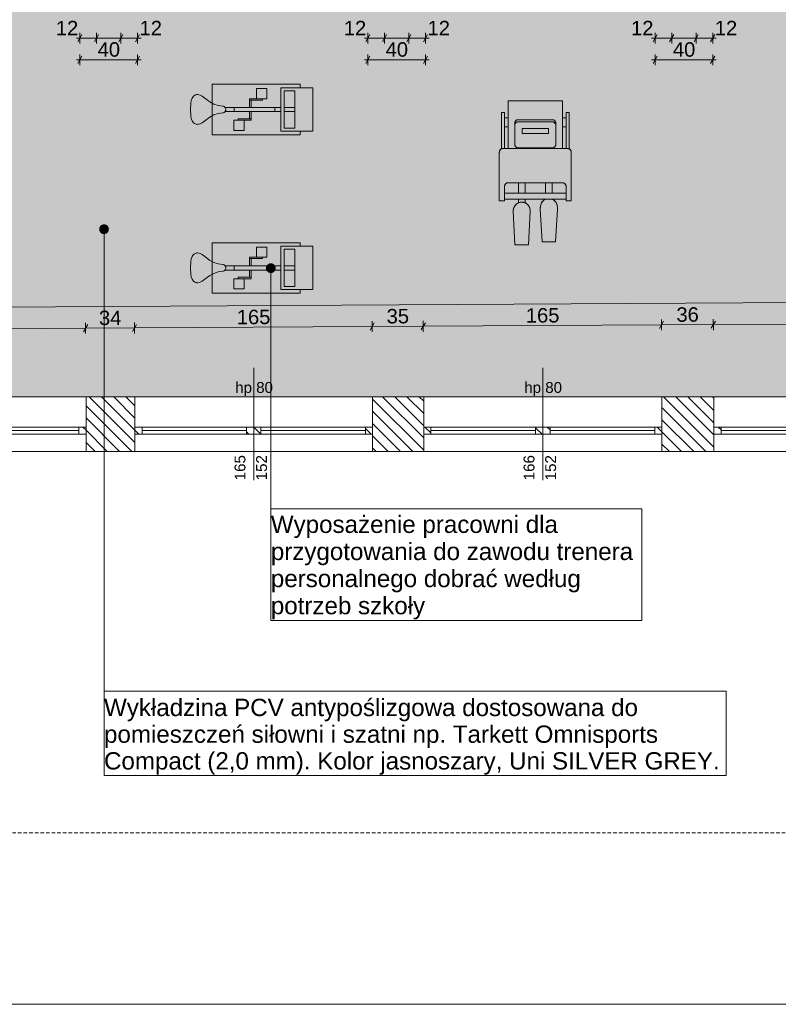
# Model space of a CAD drawing. Extents: x 180 to 6240, y 54 to 2910.
# Tile 8 of 17: x 2659 to 3713, y 60 to 1428. Entities that reach past the tile are written whole.
import ezdxf
from ezdxf.xclip import XClip

# ---------------------------------------------------------------- set-up
doc = ezdxf.new("R2010")
doc.units = 0
doc.header["$MEASUREMENT"] = 0
doc.header["$XCLIPFRAME"] = 0
doc.linetypes.add('Przerywana długa', pattern=[78, 50, -28])
for name, color, linetype in [('280-A Dachy Powłoki', 7, 'Continuous'), ('300-W Płytki podłogi', 7, 'Continuous'), ('320-W Umeblowanie', 7, 'Continuous'), ('399-W Wymiary i opisy', 7, 'Continuous'), ('420-K Ściany', 7, 'Continuous'), ('460-K Stropy', 7, 'Continuous'), ('460-K Stropy - wymieniane warstwy', 7, 'Continuous'), ('810-G Ogólne', 7, 'Continuous'), ('820-G Rysunki Obrazki', 7, 'Continuous'), ('840-G Znaczniki ogólne', 7, 'Continuous')]:
    doc.layers.add(name, color=color, linetype=linetype)
doc.styles.add('STYL_AUTOMATYCZNY_2', font='arial.ttf')
doc.styles.add('STYL_AUTOMATYCZNY_3', font='arial.ttf')
pattern_1 = [(135, (4271.063, -7264.17), (8.485281, 8.485281), [])]

# ---------------------------------------------------------------- blocks, each defined once
blk = doc.blocks.new('*X2')
at = {"layer": '300-W Płytki podłogi', "linetype": 'Continuous', "lineweight": 25}
blk.add_hatch(color=150, dxfattribs=at).paths.add_polyline_path([(361.2, 903.8), (4372.1, 903.8), (4372.1, 1531.8), (5174.1, 1531.8), (5174.1, 2343.8), (425.2, 2343.8), (425.2, 2301.8), (361.2, 2301.8)])
blk = doc.blocks.new('Rysunek_1_1', base_point=(4271.1, -7264.2))
at = {"layer": '420-K Ściany', "linetype": 'Continuous', "lineweight": 13}
h = blk.add_hatch(dxfattribs=at)
h.set_pattern_fill('Ściany_istniejące_0001', color=8, style=0, pattern_type=2)
h.set_pattern_definition(pattern_1)
h.paths.add_polyline_path([(2751.1, 827.8), (2819.1, 827.8), (2819.1, 903.8), (2751.1, 903.8)])
h = blk.add_hatch(dxfattribs=at)
h.set_pattern_fill('Ściany_istniejące_0001', color=8, style=0, pattern_type=2)
h.set_pattern_definition(pattern_1)
h.paths.add_polyline_path([(3149.1, 827.8), (3220.1, 827.8), (3220.1, 903.8), (3149.1, 903.8)])
h = blk.add_hatch(dxfattribs=at)
h.set_pattern_fill('Ściany_istniejące_0001', color=8, style=0, pattern_type=2)
h.set_pattern_definition(pattern_1)
h.paths.add_polyline_path([(3551.1, 827.8), (3623.1, 827.8), (3623.1, 903.8), (3551.1, 903.8)])
h = blk.add_hatch(dxfattribs=at)
h.set_pattern_fill('Ściany_istniejące_0001', color=8, style=0, pattern_type=2)
h.set_pattern_definition(pattern_1)
h.paths.add_polyline_path([(2751.1, 861.8), (2741.1, 861.8), (2741.1, 851.8), (2751.1, 851.8)])
h = blk.add_hatch(dxfattribs=at)
h.set_pattern_fill('Ściany_istniejące_0001', color=8, style=0, pattern_type=2)
h.set_pattern_definition(pattern_1)
h.paths.add_polyline_path([(2819.1, 851.8), (2829.1, 851.8), (2829.1, 861.8), (2819.1, 861.8)])
h = blk.add_hatch(dxfattribs=at)
h.set_pattern_fill('Ściany_istniejące_0001', color=8, style=0, pattern_type=2)
h.set_pattern_definition(pattern_1)
h.paths.add_polyline_path([(2984.1, 861.8), (2974.1, 861.8), (2974.1, 851.8), (2984.1, 851.8)])
h = blk.add_hatch(dxfattribs=at)
h.set_pattern_fill('Ściany_istniejące_0001', color=8, style=0, pattern_type=2)
h.set_pattern_definition(pattern_1)
h.paths.add_polyline_path([(2984.1, 851.8), (2994.1, 851.8), (2994.1, 861.8), (2984.1, 861.8)])
h = blk.add_hatch(dxfattribs=at)
h.set_pattern_fill('Ściany_istniejące_0001', color=8, style=0, pattern_type=2)
h.set_pattern_definition(pattern_1)
h.paths.add_polyline_path([(3149.1, 861.8), (3139.1, 861.8), (3139.1, 851.8), (3149.1, 851.8)])
h = blk.add_hatch(dxfattribs=at)
h.set_pattern_fill('Ściany_istniejące_0001', color=8, style=0, pattern_type=2)
h.set_pattern_definition(pattern_1)
h.paths.add_polyline_path([(3220.1, 851.8), (3230.1, 851.8), (3230.1, 861.8), (3220.1, 861.8)])
h = blk.add_hatch(dxfattribs=at)
h.set_pattern_fill('Ściany_istniejące_0001', color=8, style=0, pattern_type=2)
h.set_pattern_definition(pattern_1)
h.paths.add_polyline_path([(3385.6, 861.8), (3375.6, 861.8), (3375.6, 851.8), (3385.6, 851.8)])
h = blk.add_hatch(dxfattribs=at)
h.set_pattern_fill('Ściany_istniejące_0001', color=8, style=0, pattern_type=2)
h.set_pattern_definition(pattern_1)
h.paths.add_polyline_path([(3385.6, 851.8), (3395.6, 851.8), (3395.6, 861.8), (3385.6, 861.8)])
h = blk.add_hatch(dxfattribs=at)
h.set_pattern_fill('Ściany_istniejące_0001', color=8, style=0, pattern_type=2)
h.set_pattern_definition(pattern_1)
h.paths.add_polyline_path([(3551.1, 861.8), (3541.1, 861.8), (3541.1, 851.8), (3551.1, 851.8)])
h = blk.add_hatch(dxfattribs=at)
h.set_pattern_fill('Ściany_istniejące_0001', color=8, style=0, pattern_type=2)
h.set_pattern_definition(pattern_1)
h.paths.add_polyline_path([(3623.1, 851.8), (3633.1, 851.8), (3633.1, 861.8), (3623.1, 861.8)])
at = {"layer": '820-G Rysunki Obrazki', "linetype": 'Continuous', "lineweight": 13}
for points in [[(2770.1, 1136.5), (2770.5, 1134.2), (2771.8, 1132.3), (2773.8, 1131), (2776.1, 1130.5), (2778.4, 1131), (2780.3, 1132.3), (2781.6, 1134.2), (2782.1, 1136.5), (2781.6, 1138.8), (2780.3, 1140.8), (2778.4, 1142.1), (2776.1, 1142.5), (2773.8, 1142.1), (2771.8, 1140.8), (2770.5, 1138.8)], [(3001.8, 1082.4), (3002.2, 1080.1), (3003.5, 1078.2), (3005.5, 1076.9), (3007.8, 1076.4), (3010.1, 1076.9), (3012, 1078.2), (3013.3, 1080.1), (3013.8, 1082.4), (3013.3, 1084.7), (3012, 1086.7), (3010.1, 1088), (3007.8, 1088.4), (3005.5, 1088), (3003.5, 1086.7), (3002.2, 1084.7)]]:
    blk.add_hatch(color=154, dxfattribs=at).paths.add_polyline_path(points)
at = {"layer": '280-A Dachy Powłoki', "color": 7, "linetype": 'Przerywana długa', "lineweight": 13, "ltscale": 0.2, "flags": 128}
blk.add_lwpolyline([(5174.1, 903.8), (258.2, 903.8)], dxfattribs=at)
at = {"layer": '300-W Płytki podłogi', "color": 150, "linetype": 'Continuous', "lineweight": 5, "ltscale": 0.2, "flags": 128}
blk.add_lwpolyline([(361.2, 903.8), (361.2, 2301.8), (425.2, 2301.8), (425.2, 2343.8), (5174.1, 2343.8), (5174.1, 1531.8), (4372.1, 1531.8), (4372.1, 903.8)], close=True, dxfattribs=at)
at = {"layer": '320-W Umeblowanie', "color": 150, "linetype": 'Continuous', "lineweight": 0, "ltscale": 0.2}
for p, q in [((3002.4, 1331.8), (2987.9, 1331.8)), ((2987.9, 1317.8), (2987.9, 1331.8)), ((3002.4, 1317.8), (3002.4, 1331.8)), ((3041.1, 1328.8), (3026.5, 1328.8)), ((3026.5, 1328.8), (3026.5, 1276.8)), ((3041.1, 1328.8), (3041.1, 1276.8)), ((3002.4, 1317.8), (2978, 1317.8)), ((2978, 1315.8), (2978, 1317.8)), ((2978, 1305.8), (2978, 1315.8)), ((2996.1, 1315.8), (2978, 1315.8)), ((2980.7, 1305.8), (2980.7, 1315.8)), ((2996.1, 1315.8), (2996.1, 1317.8)), ((3412.8, 1314.9), (3337.4, 1314.9)), ((3337.4, 1314.9), (3337.4, 1248.6)), ((3412.8, 1314.9), (3412.8, 1314.6)), ((3412.8, 1314.6), (3412.8, 1313.6)), ((3412.8, 1313.6), (3412.8, 1311.9)), ((3021.6, 1305.8), (2944.3, 1305.8)), ((3021.6, 1299.8), (2944.3, 1299.8)), ((2956.7, 1305.8), (2956.7, 1299.8)), ((2978, 1289.8), (2978, 1299.8)), ((2980.7, 1289.8), (2980.7, 1299.8)), ((3013.5, 1305.8), (3013.5, 1299.8)), ((3041.1, 1305.8), (3026.5, 1305.8)), ((3026.5, 1299.8), (3041.1, 1299.8)), ((3041.1, 1299.8), (3026.5, 1299.8)), ((3041.1, 1305.8), (3041.1, 1299.8)), ((3412.8, 1311.9), (3412.8, 1309.8)), ((3412.8, 1309.8), (3412.8, 1307.1)), ((3412.8, 1307.1), (3412.8, 1304)), ((3412.8, 1304), (3412.8, 1300.5)), ((3412.8, 1300.5), (3412.8, 1248.6)), ((2980.7, 1287.8), (2956.2, 1287.8)), ((2956.2, 1273.8), (2956.2, 1287.8)), ((2980.7, 1289.8), (2962.5, 1289.8)), ((2962.5, 1289.8), (2962.5, 1287.8)), ((2970.7, 1273.8), (2970.7, 1287.8)), ((2970.7, 1273.8), (2970.7, 1287.8)), ((2980.7, 1287.8), (2980.7, 1289.8)), ((3332.3, 1298.6), (3328, 1298.6)), ((3328, 1298.6), (3328, 1248.2)), ((3332.3, 1298.6), (3332.3, 1248.6)), ((3337.4, 1291.3), (3332.3, 1291.3)), ((3350.8, 1288.6), (3399.4, 1288.6)), ((3350.8, 1285.5), (3399.4, 1285.5)), ((3418, 1291.3), (3412.8, 1291.3)), ((3422.3, 1298.6), (3418, 1298.6)), ((3418, 1298.6), (3418, 1248.6)), ((3422.3, 1298.6), (3422.3, 1248.2)), ((2956.2, 1273.8), (2970.7, 1273.8)), ((2970.7, 1273.8), (2956.2, 1273.8)), ((3041.1, 1276.8), (3026.5, 1276.8)), ((3337.4, 1278.8), (3332.3, 1278.8)), ((3346.6, 1255), (3346.6, 1283.2)), ((3357, 1276.3), (3393.3, 1276.3)), ((3357, 1276.3), (3357, 1276.2)), ((3357, 1269.3), (3357, 1276.2)), ((3393.3, 1276.3), (3393.3, 1269.4)), ((3393.3, 1276.3), (3393.3, 1276.2)), ((3393.3, 1276.2), (3393.3, 1269.3)), ((3403.7, 1255), (3403.7, 1283.2)), ((3418, 1278.8), (3412.8, 1278.8)), ((3393.3, 1269.3), (3357, 1269.3)), ((3393.3, 1269.4), (3393.3, 1269.3)), ((3329.4, 1248.6), (3368.7, 1248.6)), ((3329.4, 1248.6), (3420.8, 1248.6)), ((3399.4, 1249.6), (3350.8, 1249.6)), ((3368.7, 1249.6), (3368.7, 1249.3)), ((3368.7, 1249.3), (3368.7, 1249.6)), ((3368.7, 1249.3), (3368.7, 1248.6)), ((3368.7, 1248.6), (3368.7, 1249.3)), ((3383, 1249.6), (3383, 1249.3)), ((3383, 1249.3), (3383, 1248.6)), ((3383, 1248.6), (3420.8, 1248.6)), ((3325.1, 1176), (3325.1, 1242.3)), ((3325.1, 1176), (3325.1, 1242.3)), ((3425.1, 1242.3), (3425.1, 1176)), ((3332.3, 1194.7), (3332.3, 1176)), ((3413.7, 1200.9), (3336.6, 1200.9)), ((3351.6, 1200.9), (3351.6, 1186.4)), ((3361, 1200.9), (3361, 1186.4)), ((3389.3, 1186.4), (3389.3, 1200.9)), ((3389.3, 1200.9), (3389.3, 1186.4)), ((3398.7, 1200.9), (3398.7, 1186.4)), ((3418, 1176), (3418, 1194.7)), ((3418, 1186.4), (3332.3, 1186.4)), ((3418, 1178.1), (3332.3, 1178.1)), ((3351.6, 1178.1), (3351.6, 1173.1)), ((3361, 1178.1), (3361, 1173.1)), ((3389.3, 1178.1), (3389.3, 1178.1)), ((3389.3, 1178.1), (3389.3, 1178.1)), ((3398.7, 1178.1), (3398.7, 1178.1)), ((3332.3, 1176), (3325.1, 1176)), ((3382.1, 1165.3), (3382.1, 1166.7)), ((3382.1, 1164.3), (3382.1, 1165.3)), ((3384.6, 1119.1), (3382.1, 1164.3)), ((3405.8, 1164.3), (3403.4, 1119.1)), ((3405.8, 1165.3), (3405.8, 1166.7)), ((3405.8, 1164.3), (3405.8, 1165.3)), ((3425.1, 1176), (3418, 1176)), ((3346.8, 1114.9), (3344.4, 1161.4)), ((3368.1, 1161.4), (3365.7, 1114.9)), ((3002.4, 1111.8), (2987.9, 1111.8)), ((2987.9, 1097.8), (2987.9, 1111.8)), ((3002.4, 1097.8), (3002.4, 1111.8)), ((3041.1, 1108.8), (3026.5, 1108.8)), ((3026.5, 1108.8), (3026.5, 1056.8)), ((3041.1, 1108.8), (3041.1, 1056.8)), ((3365.7, 1114.9), (3346.8, 1114.9)), ((3403.4, 1119.1), (3384.6, 1119.1)), ((3002.4, 1097.8), (2978, 1097.8)), ((2978, 1095.8), (2978, 1097.8)), ((2978, 1085.8), (2978, 1095.8)), ((2996.1, 1095.8), (2978, 1095.8)), ((2980.7, 1085.8), (2980.7, 1095.8)), ((2996.1, 1095.8), (2996.1, 1097.8)), ((3021.6, 1085.8), (2944.3, 1085.8)), ((2956.7, 1085.8), (2956.7, 1079.8)), ((3013.5, 1085.8), (3013.5, 1079.8)), ((3041.1, 1085.8), (3026.5, 1085.8)), ((3041.1, 1085.8), (3041.1, 1079.8)), ((3021.6, 1079.8), (2944.3, 1079.8)), ((2980.7, 1067.8), (2956.2, 1067.8)), ((2956.2, 1053.8), (2956.2, 1067.8)), ((2980.7, 1069.8), (2962.5, 1069.8)), ((2962.5, 1069.8), (2962.5, 1067.8)), ((2970.7, 1053.8), (2970.7, 1067.8)), ((2970.7, 1053.8), (2970.7, 1067.8)), ((2978, 1069.8), (2978, 1079.8)), ((2980.7, 1069.8), (2980.7, 1079.8)), ((2980.7, 1067.8), (2980.7, 1069.8)), ((3026.5, 1079.8), (3041.1, 1079.8)), ((3041.1, 1079.8), (3026.5, 1079.8)), ((2956.2, 1053.8), (2970.7, 1053.8)), ((2970.7, 1053.8), (2956.2, 1053.8)), ((3041.1, 1056.8), (3026.5, 1056.8))]:
    blk.add_line(p, q, dxfattribs=at)
at = {"layer": '320-W Umeblowanie', "color": 150, "linetype": 'Continuous', "lineweight": 0, "ltscale": 0.2, "flags": 128}
for points in [[(2926.3, 1267.8), (3048.6, 1267.8), (3048.6, 1272.8), (3021.6, 1272.8), (3021.6, 1332.8), (3048.6, 1332.8), (3048.6, 1337.8), (2926.3, 1337.8)], [(3021.6, 1332.8), (3021.6, 1272.8), (3066.1, 1272.8), (3066.1, 1332.8)], [(2896.1, 1302.8), (2896.6, 1293.9), (2897.3, 1290.5), (2898.6, 1287.2), (2899.4, 1285.7), (2900.4, 1284.4), (2901.6, 1283.4), (2903, 1282.7), (2904.1, 1282.3), (2905.2, 1282.1), (2906.3, 1282.2), (2907.9, 1282.4), (2909.5, 1282.8), (2912.6, 1284.3), (2918, 1288.5), (2923.1, 1292.3), (2928.8, 1295.2), (2934.8, 1297.2), (2941.2, 1298.1), (2942, 1298.3), (2942.8, 1298.7), (2943.5, 1299.1), (2944.1, 1299.7), (2944.6, 1300.4), (2945, 1301.2), (2945.2, 1302), (2945.3, 1302.8), (2945.2, 1303.7), (2945, 1304.5), (2944.6, 1305.2), (2944.1, 1305.9), (2943.5, 1306.5), (2942.8, 1307), (2942, 1307.3), (2941.2, 1307.5), (2934.8, 1308.5), (2928.8, 1310.4), (2923.1, 1313.3), (2918, 1317.2), (2912.6, 1321.3), (2909.5, 1322.8), (2907.9, 1323.3), (2906.3, 1323.5), (2905.2, 1323.5), (2904.1, 1323.3), (2903, 1323), (2901.6, 1322.2), (2900.4, 1321.2), (2899.4, 1319.9), (2898.6, 1318.5), (2897.3, 1315.2), (2896.6, 1311.7)], [(3422.3, 1298.6), (3422.3, 1248.2), (3423, 1247.7), (3423.6, 1247.1), (3424.1, 1246.4), (3424.5, 1245.7), (3424.7, 1244.9), (3424.9, 1244.2), (3425.1, 1243.3), (3425.1, 1242.3), (3425.1, 1176), (3418, 1176), (3418, 1178.1), (3399, 1178.1), (3400.4, 1177.3), (3401.8, 1176.2), (3402.9, 1175), (3403.9, 1173.5), (3404.7, 1172.1), (3405.3, 1170.5), (3405.7, 1168.7), (3405.8, 1166.7), (3405.8, 1164.3), (3403.4, 1119.1), (3384.6, 1119.1), (3382.1, 1164.3), (3382.1, 1166.7), (3382.2, 1168.5), (3382.6, 1170.2), (3383.2, 1171.9), (3383.9, 1173.4), (3384.9, 1174.9), (3386.1, 1176.1), (3387.5, 1177.2), (3388.9, 1178.1), (3361, 1178.1), (3361, 1173.1), (3362.5, 1172.2), (3363.9, 1171.2), (3365.1, 1169.9), (3366.2, 1168.4), (3367, 1166.8), (3367.6, 1165.1), (3368, 1163.2), (3368.1, 1161.4), (3365.7, 1114.9), (3346.8, 1114.9), (3344.4, 1161.4), (3344.5, 1163.2), (3344.9, 1165.1), (3345.5, 1166.8), (3346.4, 1168.4), (3347.4, 1169.9), (3348.7, 1171.2), (3350.1, 1172.2), (3351.6, 1173.1), (3351.6, 1178.1), (3332.3, 1178.1), (3332.3, 1176), (3325.1, 1176), (3325.1, 1242.3), (3325.2, 1243.2), (3325.3, 1244.1), (3325.5, 1244.9), (3325.8, 1245.7), (3326.2, 1246.4), (3326.7, 1247.1), (3327.3, 1247.7), (3328, 1248.2), (3328, 1298.6), (3332.3, 1298.6), (3332.3, 1291.3), (3337.4, 1291.3), (3337.4, 1314.9), (3412.8, 1314.9), (3412.8, 1291.3), (3418, 1291.3), (3418, 1298.6)], [(3337.4, 1248.6), (3337.4, 1278.8), (3332.3, 1278.8), (3332.3, 1248.6)], [(3418, 1248.6), (3418, 1278.8), (3412.8, 1278.8), (3412.8, 1248.6)], [(3351.6, 1186.4), (3351.6, 1200.9), (3336.6, 1200.9), (3335.5, 1200.7), (3334.6, 1200.2), (3333.8, 1199.5), (3333.2, 1198.6), (3332.8, 1197.7), (3332.5, 1196.7), (3332.3, 1195.7), (3332.3, 1194.7), (3332.3, 1186.4)], [(3389.3, 1186.4), (3389.3, 1200.9), (3361, 1200.9), (3361, 1186.4)], [(3398.7, 1200.9), (3398.7, 1186.4), (3418, 1186.4), (3418, 1194.7), (3417.9, 1195.8), (3417.7, 1196.8), (3417.4, 1197.8), (3416.9, 1198.8), (3416.3, 1199.6), (3415.6, 1200.3), (3414.7, 1200.7), (3413.7, 1200.9)], [(2926.3, 1047.8), (3048.6, 1047.8), (3048.6, 1052.8), (3021.6, 1052.8), (3021.6, 1112.8), (3048.6, 1112.8), (3048.6, 1117.8), (2926.3, 1117.8)], [(3021.6, 1112.8), (3021.6, 1052.8), (3066.1, 1052.8), (3066.1, 1112.8)], [(2896.1, 1082.8), (2896.6, 1073.9), (2897.3, 1070.5), (2898.6, 1067.2), (2899.4, 1065.7), (2900.4, 1064.4), (2901.6, 1063.4), (2903, 1062.7), (2904.1, 1062.3), (2905.2, 1062.1), (2906.3, 1062.2), (2907.9, 1062.4), (2909.5, 1062.8), (2912.6, 1064.3), (2918, 1068.5), (2923.1, 1072.3), (2928.8, 1075.2), (2934.8, 1077.2), (2941.2, 1078.1), (2942, 1078.3), (2942.8, 1078.7), (2943.5, 1079.1), (2944.1, 1079.7), (2944.6, 1080.4), (2945, 1081.2), (2945.2, 1082), (2945.3, 1082.8), (2945.2, 1083.7), (2945, 1084.5), (2944.6, 1085.2), (2944.1, 1085.9), (2943.5, 1086.5), (2942.8, 1087), (2942, 1087.3), (2941.2, 1087.5), (2934.8, 1088.5), (2928.8, 1090.4), (2923.1, 1093.3), (2918, 1097.2), (2912.6, 1101.3), (2909.5, 1102.8), (2907.9, 1103.3), (2906.3, 1103.5), (2905.2, 1103.5), (2904.1, 1103.3), (2903, 1103), (2901.6, 1102.2), (2900.4, 1101.2), (2899.4, 1099.9), (2898.6, 1098.5), (2897.3, 1095.2), (2896.6, 1091.7)]]:
    blk.add_lwpolyline(points, close=True, dxfattribs=at)
at = {"layer": '320-W Umeblowanie', "color": 150, "linetype": 'Continuous', "lineweight": 0, "ltscale": 0.2}
for centre, major_axis, ratio, start_param, end_param in [((3350.8, 1283.2), (0, 5.38), 0.795919, 0, 1.570796), ((3350.8, 1280.1), (0, 5.38), 0.795919, 0, 1.570796), ((3399.4, 1283.2), (0, 5.38), 0.795919, 4.712389, 6.283185), ((3399.4, 1280.1), (0, 5.38), 0.795919, 4.712389, 6.283185), ((3329.4, 1242.3), (0, 6.22), 0.689286, 0, 1.570796), ((3350.8, 1255), (0, 5.38), 0.795919, 1.570796, 3.141593), ((3399.4, 1255), (0, 5.38), 0.795919, 3.141593, 4.712389), ((3420.8, 1242.3), (0, 6.22), 0.689286, 4.712389, 6.283185), ((3336.6, 1194.7), (0, 6.22), 0.689286, 0, 1.570796), ((3413.7, 1194.7), (0, 6.22), 0.689286, 4.712389, 6.283185), ((3394, 1166.7), (0, 12.5), 0.946845, 0.436961, 1.570796), ((3394, 1166.7), (0, 12.5), 0.946845, 4.712389, 5.846225), ((3356.3, 1161.4), (0, 12.8), 0.928026, 4.712389, 7.853982)]:
    blk.add_ellipse(centre, major_axis=major_axis, ratio=ratio, start_param=start_param, end_param=end_param, dxfattribs=at)
at = {"layer": '399-W Wymiary i opisy', "color": 154, "linetype": 'Continuous', "lineweight": 13, "ltscale": 0.2}
for p, q in [((2742.6, 1394.4), (2742.6, 1409.4)), ((2765.6, 1394.4), (2765.6, 1409.4)), ((2799.6, 1394.4), (2799.6, 1409.4)), ((2822.6, 1394.4), (2822.6, 1409.4)), ((3142.6, 1394.4), (3142.6, 1409.4)), ((3165.6, 1394.4), (3165.6, 1409.4)), ((3199.6, 1394.4), (3199.6, 1409.4)), ((3222.6, 1394.4), (3222.6, 1409.4)), ((3541.6, 1394.4), (3541.6, 1409.4)), ((3564.6, 1394.4), (3564.6, 1409.4)), ((3598.6, 1394.4), (3598.6, 1409.4)), ((3621.6, 1394.4), (3621.6, 1409.4)), ((2737.7, 1401.9), (2742.6, 1401.9)), ((2745.4, 1406.9), (2739.7, 1396.9)), ((2742.6, 1401.9), (2765.6, 1401.9)), ((2768.4, 1406.9), (2762.7, 1396.9)), ((2765.6, 1401.9), (2799.6, 1401.9)), ((2802.4, 1406.9), (2796.7, 1396.9)), ((2799.6, 1401.9), (2822.6, 1401.9)), ((2819.7, 1396.9), (2825.4, 1406.9)), ((2822.6, 1401.9), (2827.5, 1401.9)), ((3137.7, 1401.9), (3142.6, 1401.9)), ((3145.4, 1406.9), (3139.7, 1396.9)), ((3142.6, 1401.9), (3165.6, 1401.9)), ((3168.4, 1406.9), (3162.7, 1396.9)), ((3165.6, 1401.9), (3199.6, 1401.9)), ((3202.4, 1406.9), (3196.7, 1396.9)), ((3199.6, 1401.9), (3222.6, 1401.9)), ((3219.7, 1396.9), (3225.4, 1406.9)), ((3222.6, 1401.9), (3227.5, 1401.9)), ((3536.7, 1401.9), (3541.6, 1401.9)), ((3544.4, 1406.9), (3538.7, 1396.9)), ((3541.6, 1401.9), (3564.6, 1401.9)), ((3567.4, 1406.9), (3561.7, 1396.9)), ((3564.6, 1401.9), (3598.6, 1401.9)), ((3601.4, 1406.9), (3595.7, 1396.9)), ((3598.6, 1401.9), (3621.6, 1401.9)), ((3618.7, 1396.9), (3624.4, 1406.9)), ((3621.6, 1401.9), (3626.5, 1401.9)), ((2737.7, 1371.9), (2742.6, 1371.9)), ((2745.4, 1376.9), (2739.7, 1366.9)), ((2742.6, 1364.4), (2742.6, 1379.4)), ((2742.6, 1371.9), (2822.6, 1371.9)), ((2819.7, 1366.9), (2825.4, 1376.9)), ((2822.6, 1364.4), (2822.6, 1379.4)), ((2822.6, 1371.9), (2827.5, 1371.9)), ((3137.7, 1371.9), (3142.6, 1371.9)), ((3145.4, 1376.9), (3139.7, 1366.9)), ((3142.6, 1364.4), (3142.6, 1379.4)), ((3142.6, 1371.9), (3222.6, 1371.9)), ((3219.7, 1366.9), (3225.4, 1376.9)), ((3222.6, 1364.4), (3222.6, 1379.4)), ((3222.6, 1371.9), (3227.5, 1371.9)), ((3536.7, 1371.9), (3541.6, 1371.9)), ((3544.4, 1376.9), (3538.7, 1366.9)), ((3541.6, 1364.4), (3541.6, 1379.4)), ((3541.6, 1371.9), (3621.6, 1371.9)), ((3618.7, 1366.9), (3624.4, 1376.9)), ((3621.6, 1364.4), (3621.6, 1379.4)), ((3621.6, 1371.9), (3626.5, 1371.9)), ((4371.3, 1038.3), (360.3, 1015.3)), ((2750.5, 999), (2419.5, 997.1)), ((2747.7, 994), (2753.4, 1004)), ((2750.5, 1006.5), (2750.6, 991.5)), ((2818.5, 999.4), (2750.5, 999)), ((2815.7, 994.4), (2821.4, 1004.4)), ((2818.5, 1006.9), (2818.6, 991.9)), ((3148.5, 1001.3), (2818.5, 999.4)), ((3145.6, 996.3), (3151.4, 1006.3)), ((3148.5, 1008.8), (3148.5, 993.8)), ((3219.5, 1001.7), (3148.5, 1001.3)), ((3216.6, 996.7), (3222.4, 1006.7)), ((3219.5, 1009.2), (3219.5, 994.2)), ((3550.5, 1003.6), (3219.5, 1001.7)), ((3547.6, 998.6), (3553.3, 1008.6)), ((3550.4, 1011.1), (3550.5, 996.1)), ((3622.5, 1004), (3550.5, 1003.6)), ((3619.6, 999), (3625.3, 1009)), ((3622.4, 1011.5), (3622.5, 996.5)), ((3953.5, 1005.9), (3622.5, 1004))]:
    blk.add_line(p, q, dxfattribs=at)
at = {"layer": '420-K Ściany', "color": 7, "linetype": 'Continuous', "lineweight": 15, "ltscale": 0.2}
for p, q in [((2984.1, 787.8), (2984.1, 943.8)), ((3385.6, 787.8), (3385.6, 943.8))]:
    blk.add_line(p, q, dxfattribs=at)
at = {"layer": '420-K Ściany', "color": 7, "linetype": 'Continuous', "lineweight": 13, "ltscale": 0.2}
for p, q in [((2751.1, 903.8), (2420.1, 903.8)), ((2751.1, 861.8), (2751.1, 903.8)), ((2751.1, 861.8), (2751.1, 903.8)), ((2819.1, 861.8), (2819.1, 903.8)), ((3149.1, 903.8), (2819.1, 903.8)), ((2819.1, 861.8), (2819.1, 903.8)), ((3149.1, 861.8), (3149.1, 903.8)), ((3149.1, 861.8), (3149.1, 903.8)), ((3220.1, 861.8), (3220.1, 903.8)), ((3551.1, 903.8), (3220.1, 903.8)), ((3220.1, 861.8), (3220.1, 903.8)), ((3551.1, 861.8), (3551.1, 903.8)), ((3551.1, 861.8), (3551.1, 903.8)), ((3623.1, 861.8), (3623.1, 903.8)), ((3954.1, 903.8), (3623.1, 903.8)), ((3623.1, 861.8), (3623.1, 903.8)), ((2741.1, 861.8), (2595.6, 861.8)), ((2751.1, 861.8), (2741.1, 861.8)), ((2741.1, 861.8), (2741.1, 851.8)), ((2751.1, 851.8), (2751.1, 861.8)), ((2751.1, 851.8), (2751.1, 861.8)), ((2751.1, 851.8), (2751.1, 861.8)), ((2819.1, 851.8), (2819.1, 861.8)), ((2829.1, 861.8), (2819.1, 861.8)), ((2819.1, 851.8), (2819.1, 861.8)), ((2819.1, 851.8), (2819.1, 861.8)), ((2829.1, 851.8), (2829.1, 861.8)), ((2974.1, 861.8), (2829.1, 861.8)), ((2984.1, 861.8), (2974.1, 861.8)), ((2974.1, 861.8), (2974.1, 851.8)), ((2994.1, 861.8), (2984.1, 861.8)), ((2994.1, 851.8), (2994.1, 861.8)), ((3139.1, 861.8), (2994.1, 861.8)), ((3149.1, 861.8), (3139.1, 861.8)), ((3139.1, 861.8), (3139.1, 851.8)), ((3149.1, 851.8), (3149.1, 861.8)), ((3149.1, 851.8), (3149.1, 861.8)), ((3149.1, 851.8), (3149.1, 861.8)), ((3220.1, 851.8), (3220.1, 861.8)), ((3230.1, 861.8), (3220.1, 861.8)), ((3220.1, 851.8), (3220.1, 861.8)), ((3220.1, 851.8), (3220.1, 861.8)), ((3230.1, 851.8), (3230.1, 861.8)), ((3375.6, 861.8), (3230.1, 861.8)), ((3385.6, 861.8), (3375.6, 861.8)), ((3375.6, 861.8), (3375.6, 851.8)), ((3395.6, 861.8), (3385.6, 861.8)), ((3395.6, 851.8), (3395.6, 861.8)), ((3541.1, 861.8), (3395.6, 861.8)), ((3551.1, 861.8), (3541.1, 861.8)), ((3541.1, 861.8), (3541.1, 851.8)), ((3551.1, 851.8), (3551.1, 861.8)), ((3551.1, 851.8), (3551.1, 861.8)), ((3551.1, 851.8), (3551.1, 861.8)), ((3623.1, 851.8), (3623.1, 861.8)), ((3633.1, 861.8), (3623.1, 861.8)), ((3623.1, 851.8), (3623.1, 861.8)), ((3623.1, 851.8), (3623.1, 861.8)), ((3633.1, 851.8), (3633.1, 861.8)), ((3778.6, 861.8), (3633.1, 861.8)), ((2741.1, 856.8), (2595.6, 856.8)), ((2595.6, 851.8), (2741.1, 851.8)), ((2741.1, 851.8), (2751.1, 851.8)), ((2751.1, 827.8), (2751.1, 851.8)), ((2751.1, 827.8), (2751.1, 851.8)), ((2819.1, 827.8), (2819.1, 851.8)), ((2819.1, 851.8), (2829.1, 851.8)), ((2819.1, 827.8), (2819.1, 851.8)), ((2974.1, 856.8), (2829.1, 856.8)), ((2829.1, 851.8), (2974.1, 851.8)), ((2974.1, 851.8), (2984.1, 851.8)), ((2984.1, 851.8), (2994.1, 851.8)), ((3139.1, 856.8), (2994.1, 856.8)), ((2994.1, 851.8), (3139.1, 851.8)), ((3139.1, 851.8), (3149.1, 851.8)), ((3149.1, 827.8), (3149.1, 851.8)), ((3149.1, 827.8), (3149.1, 851.8)), ((3220.1, 827.8), (3220.1, 851.8)), ((3220.1, 851.8), (3230.1, 851.8)), ((3220.1, 827.8), (3220.1, 851.8)), ((3375.6, 856.8), (3230.1, 856.8)), ((3230.1, 851.8), (3375.6, 851.8)), ((3375.6, 851.8), (3385.6, 851.8)), ((3385.6, 851.8), (3395.6, 851.8)), ((3541.1, 856.8), (3395.6, 856.8)), ((3395.6, 851.8), (3541.1, 851.8)), ((3541.1, 851.8), (3551.1, 851.8)), ((3551.1, 827.8), (3551.1, 851.8)), ((3551.1, 827.8), (3551.1, 851.8)), ((3623.1, 827.8), (3623.1, 851.8)), ((3623.1, 851.8), (3633.1, 851.8)), ((3623.1, 827.8), (3623.1, 851.8)), ((3778.6, 856.8), (3633.1, 856.8)), ((3633.1, 851.8), (3778.6, 851.8)), ((2751.1, 827.8), (2420.1, 827.8)), ((3149.1, 827.8), (2819.1, 827.8)), ((3551.1, 827.8), (3220.1, 827.8)), ((3954.1, 827.8), (3623.1, 827.8))]:
    blk.add_line(p, q, dxfattribs=at)
at = {"layer": '420-K Ściany', "color": 7, "linetype": 'Continuous', "lineweight": 13, "ltscale": 0.2, "flags": 128}
for points in [[(2819.1, 903.8), (2751.1, 903.8)], [(3220.1, 903.8), (3149.1, 903.8)], [(3623.1, 903.8), (3551.1, 903.8)], [(2751.1, 827.8), (2819.1, 827.8)], [(3149.1, 827.8), (3220.1, 827.8)], [(3551.1, 827.8), (3623.1, 827.8)]]:
    blk.add_lwpolyline(points, dxfattribs=at)
at = {"layer": '460-K Stropy', "color": 7, "linetype": 'Continuous', "lineweight": 13, "ltscale": 0.2, "flags": 128}
blk.add_lwpolyline([(361.2, 298), (361.2, 827.8), (5174.1, 827.8), (5174.1, 743.8), (5298, 743.8)], dxfattribs=at)
at = {"layer": '460-K Stropy - wymieniane warstwy', "color": 94, "linetype": 'Continuous', "lineweight": 0, "ltscale": 0.2, "flags": 128}
blk.add_lwpolyline([(361.2, 903.8), (4372.1, 903.8), (4372.1, 1531.8), (5174.1, 1531.8), (5174.1, 2343.8), (4489.1, 2343.8), (361.2, 2343.8)], close=True, dxfattribs=at)
at = {"layer": '820-G Rysunki Obrazki', "color": 154, "linetype": 'Continuous', "lineweight": 13, "ltscale": 0.2}
for p, q in [((2776.1, 1130.5), (2776.1, 377.6)), ((3007.8, 1076.4), (3007.8, 593.2)), ((3523.1, 748.1), (3007.8, 748.1)), ((3007.8, 748.1), (3007.8, 593.2)), ((3523.1, 593.2), (3523.1, 748.1)), ((3007.8, 593.2), (3523.1, 593.2)), ((3007.8, 593.2), (3523.1, 593.2)), ((3640.2, 494.7), (2776.1, 494.7)), ((2776.1, 494.7), (2776.1, 377.6)), ((3640.2, 377.6), (3640.2, 494.7)), ((2776.1, 377.6), (3640.2, 377.6)), ((2776.1, 377.6), (3640.2, 377.6))]:
    blk.add_line(p, q, dxfattribs=at)
for centre in [(2776.1, 1136.5), (3007.8, 1082.4)]:
    blk.add_circle(centre, 6, dxfattribs=at)
at = {"color": 7, "linetype": 'Continuous', "lineweight": 13, "ltscale": 0.2}
blk.add_blockref('*X2', (0, 0), dxfattribs=at)
at = {"layer": '399-W Wymiary i opisy', "color": 154, "linetype": 'Continuous', "lineweight": 13, "char_height": 20, "width": 30.509, "attachment_point": 7, "style": 'STYL_AUTOMATYCZNY_2'}
for s, insert in [('\\A1;{\\pql;\\fArial|b0|i0|c238|p0;\\W1.000000;12}', (2709.2, 1405.9)), ('\\A1;{\\pql;\\fArial|b0|i0|c238|p0;\\W1.000000;12}', (2825.5, 1405.9)), ('\\A1;{\\pql;\\fArial|b0|i0|c238|p0;\\W1.000000;12}', (3109.2, 1405.9)), ('\\A1;{\\pql;\\fArial|b0|i0|c238|p0;\\W1.000000;12}', (3225.5, 1405.9)), ('\\A1;{\\pql;\\fArial|b0|i0|c238|p0;\\W1.000000;12}', (3508.2, 1405.9)), ('\\A1;{\\pql;\\fArial|b0|i0|c238|p0;\\W1.000000;12}', (3624.5, 1405.9)), ('\\A1;{\\pql;\\fArial|b0|i0|c238|p0;\\W1.000000;40}', (2767.3, 1375.9)), ('\\A1;{\\pql;\\fArial|b0|i0|c238|p0;\\W1.000000;40}', (3167.3, 1375.9)), ('\\A1;{\\pql;\\fArial|b0|i0|c238|p0;\\W1.000000;40}', (3566.3, 1375.9))]:
    blk.add_mtext(s, dxfattribs=dict(at, insert=insert))
at = {"layer": '399-W Wymiary i opisy', "color": 154, "linetype": 'Continuous', "lineweight": 13, "char_height": 20, "attachment_point": 7, "rotation": 0.3285, "style": 'STYL_AUTOMATYCZNY_2'}
for s, insert, width in [('\\A1;{\\pql;\\fArial|b0|i0|c238|p0;\\W1.000000;35}', (3168.7, 1005.4), 30.509), ('\\A1;{\\pql;\\fArial|b0|i0|c238|p0;\\W1.000000;165}', (3362.1, 1006.5), 45.763), ('\\A1;{\\pql;\\fArial|b0|i0|c238|p0;\\W1.000000;36}', (3571.2, 1007.7), 30.509), ('\\A1;{\\pql;\\fArial|b0|i0|c238|p0;\\W1.000000;34}', (2769.2, 1003.1), 30.509), ('\\A1;{\\pql;\\fArial|b0|i0|c238|p0;\\W1.000000;165}', (2960.6, 1004.2), 45.763)]:
    blk.add_mtext(s, dxfattribs=dict(at, insert=insert, width=width))
at = {"layer": '420-K Ściany', "color": 7, "linetype": 'Continuous', "lineweight": 5, "char_height": 15, "attachment_point": 7, "style": 'STYL_AUTOMATYCZNY_3'}
for insert in [(2958.3, 904.7), (3359.8, 904.7)]:
    blk.add_mtext('\\A1;{\\pql;\\pt0;\\fArial|b0|i0|c238|p0;\\W1.000000;hp 80\\fArial|b0|i0|c238|p0;\\W1.000000;\\A1{\\H.66x;\\S^  ;}\\fArial|b0|i0|c238|p0;\\W1.000000;\\fArial|b0|i0|c238|p0;\\W1.000000;}', dxfattribs=dict(at, insert=insert))
at = {"layer": '420-K Ściany', "color": 7, "linetype": 'Continuous', "lineweight": 5, "char_height": 15, "attachment_point": 7, "rotation": 90, "style": 'STYL_AUTOMATYCZNY_3'}
for s, insert in [('\\A1;{\\pql;\\pt0;\\fArial|b0|i0|c238|p0;\\W1.000000;165\\fArial|b0|i0|c238|p0;\\W1.000000;\\A1{\\H.66x;\\S^  ;}\\fArial|b0|i0|c238|p0;\\W1.000000;\\fArial|b0|i0|c238|p0;\\W1.000000;}', (2976.8, 787.8)), ('\\A1;{\\pql;\\pt0;\\fArial|b0|i0|c238|p0;\\W1.000000;152\\fArial|b0|i0|c238|p0;\\W1.000000;\\A1{\\H.66x;\\S^  ;}\\fArial|b0|i0|c238|p0;\\W1.000000;\\fArial|b0|i0|c238|p0;\\W1.000000;}', (3006.8, 787.8)), ('\\A1;{\\pql;\\pt0;\\fArial|b0|i0|c238|p0;\\W1.000000;166\\fArial|b0|i0|c238|p0;\\W1.000000;\\A1{\\H.66x;\\S^  ;}\\fArial|b0|i0|c238|p0;\\W1.000000;\\fArial|b0|i0|c238|p0;\\W1.000000;}', (3378.3, 787.8)), ('\\A1;{\\pql;\\pt0;\\fArial|b0|i0|c238|p0;\\W1.000000;152\\fArial|b0|i0|c238|p0;\\W1.000000;\\A1{\\H.66x;\\S^  ;}\\fArial|b0|i0|c238|p0;\\W1.000000;\\fArial|b0|i0|c238|p0;\\W1.000000;}', (3408.3, 787.8))]:
    blk.add_mtext(s, dxfattribs=dict(at, insert=insert))
at = {"layer": '820-G Rysunki Obrazki', "color": 154, "linetype": 'Continuous', "lineweight": 13, "char_height": 24, "attachment_point": 7, "style": 'STYL_AUTOMATYCZNY_3'}
for s, insert, width, line_spacing_factor in [('\\A1;{\\pql;\\fArial|b0|i0|c238|p0;\\W1.000000;Wyposażenie pracowni dla przygotowania do zawodu trenera personalnego \\fArial|b0|i0|c238|p0;\\W1.000000;dobrać \\fArial|b0|i0|c238|p0;\\W1.000000;według potrzeb szkoły}', (3007.8, 594.5), 511.278, 0.941091), ('\\A1;{\\pql;\\fArial|b0|i0|c238|p0;\\W1.000000;Wykładzina PCV antypoślizgowa dostosowana do pomieszczeń siłowni i szatni\\fArial|b0|i0|c238|p0;\\W1.000000; np. Tarkett Omnisports Compact (2,0 mm).\\fArial|b0|i0|c238|p0;\\W1.000000; Kolor jasno\\fArial|b0|i0|c238|p0;\\W1.000000;szary, Uni SILVER GREY. }', (2776.1, 378.9), 860.173, 0.927174)]:
    blk.add_mtext(s, dxfattribs=dict(at, insert=insert, width=width, line_spacing_factor=line_spacing_factor))

msp = doc.modelspace()

# ---------------------------------------------------------------- linework, layer by layer
at = {"layer": '810-G Ogólne', "color": 7, "linetype": 'Continuous', "lineweight": 13, "ltscale": 0.1}
msp.add_line((5240, 60), (180, 60), dxfattribs=at)
at = {"layer": '840-G Znaczniki ogólne', "color": 8, "linetype": 'Przerywana długa', "lineweight": 13, "ltscale": 0.1}
msp.add_lwpolyline([(239.3, 2697.2), (5076, 2697.2), (5076, 2429.8), (5298, 2429.8), (5298, 298), (239.3, 298)], close=True, dxfattribs=at)

# ---------------------------------------------------------------- block references
at = {"layer": '820-G Rysunki Obrazki', "color": 7, "linetype": 'Continuous', "lineweight": 13, "ltscale": 0.1}
ref = msp.add_blockref('Rysunek_1_1', (4271.1, -7264.2), dxfattribs=at)
XClip(ref).set_block_clipping_path([(239.3222180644, 297.9939572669), (5297.9618786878, 297.9939572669), (5297.9618786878, 2429.8300772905), (5076.0038870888, 2429.8300772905), (5076.0038870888, 2697.1691597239), (239.3222180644, 2697.1691597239)])

doc.saveas('drawing.dxf')
